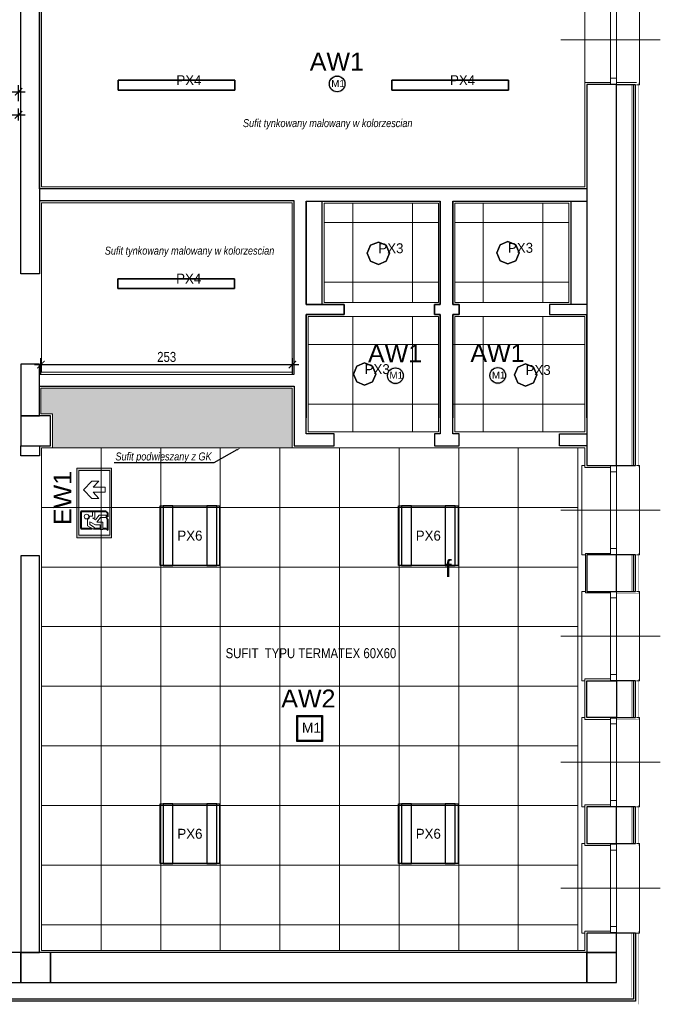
# Model space of a CAD drawing. Header units: millimetres. Extents: x -9038497 to 54128, y -10570064 to 59476.
# Tile 57 of 135: x 40132 to 40777, y 20632 to 21623. Entities that reach past the tile are written whole.
import ezdxf
from ezdxf import colors
from ezdxf.entities.mleader import LeaderData, LeaderLine
from ezdxf.math import Vec2, Vec3

# ---------------------------------------------------------------- set-up
doc = ezdxf.new("R2010")
doc.units = ezdxf.units.MM
doc.header["$LTSCALE"] = 0.8
doc.header["$PDMODE"] = 2
doc.linetypes.add('Dash', pattern=[0.435, 0.3175, -0.1175])
for name, color, linetype, lineweight in [('0 proj_widok widok widok', 7, 'Continuous', 0), ('ocieplenie', 214, 'Continuous', 13), ('Oświetlenie ewakuacyjne', 3, 'Continuous', 20), ('SCIANY', 1, 'Continuous', 30), ('tynk', 252, 'Continuous', 5), ('WW ELEK_OŚW', 1, 'Continuous', 35)]:
    doc.layers.add(name, color=color, linetype=linetype, lineweight=lineweight)
for name, color, linetype in [('Oprawa_03', 2, 'Continuous'), ('Oprawa_04', 2, 'Continuous'), ('Oprawa_06', 2, 'Continuous'), ('Oświetlenie awaryjne', 1, 'Continuous'), ('STOLARKA', 4, 'Continuous'), ('strop podw.', 3, 'Continuous')]:
    doc.layers.add(name, color=color, linetype=linetype)
doc.styles.add('Malanow_1_100', font='isocpeur.ttf')
doc.styles.add('OPIS', font='arial.ttf')
doc.styles.get("Standard").update_dxf_attribs({"font": 'g12f13.shx', "width": 0.8, "height": 10})
doc.styles.add('WYMIAR-50', font='ARIALN.TTF', dxfattribs={"height": 10})
doc.dimstyles.new('SKALA-50', dxfattribs={"dimscale": 5, "dimtxt": 10, "dimasz": 1.5, "dimexe": 1.3, "dimexo": 1.3, "dimgap": 0.5, "dimtad": 1, "dimdec": 1, "dimrnd": 0.5, "dimdsep": 46, "dimtxsty": 'WYMIAR-50', "dimblk": 'ARCHTICK', "dimcen": 1.5, "dimdle": 1.3, "dimadec": 0, "dimazin": 0, "dimtfac": 1, "dimtdec": 1, "dimtix": 1, "dimtmove": 2, "dimatfit": 3, "dimfxl": 2, "dimfxlon": 1, "dimtolj": 1, "dimarcsym": 0})

# ---------------------------------------------------------------- blocks, each defined once
blk = doc.blocks.new('G$C772A7A8F')
at = {"layer": 'STOLARKA', "color": 5, "lineweight": 0}
blk.add_line((100, 45), (0, 45), dxfattribs=at)
for points in [[(24, 0), (21, 0), (21, 90), (24, 90)], [(76, 0), (79, 0), (79, 90), (76, 90)]]:
    blk.add_lwpolyline(points, dxfattribs=at)
for points in [[(56, 89.5), (56, 83.5), (50, 83.5), (50, 89.5)], [(56, 83.5), (56, 6.5), (50, 6.5), (50, 83.5)], [(56, 0.5), (56, 6.5), (50, 6.5), (50, 0.5)]]:
    blk.add_lwpolyline(points, close=True, dxfattribs=at)
blk = doc.blocks.new('*U1927')
at = {"layer": 'Oświetlenie awaryjne'}
h = blk.add_hatch(color=256, dxfattribs=at)
h.paths.add_polyline_path([(-9, 0, 1), (9, 0, 1)])
h.paths.add_polyline_path([(7.88, 0, -1), (-7.88, 0, -1)], flags=16)
blk.add_circle((0, 0), 7.88, dxfattribs=at)
at = {"layer": 'Oświetlenie awaryjne', "width": 42.9792, "attachment_point": 1, "style": 'Malanow_1_100'}
for s, insert, char_height in [('{\\fArial|b0|i0|c238|p34;AW1}', (-27.54, 31.47), 18), ('{\\fArial|b0|i0|c238|p34;M1}', (-5.89, 3.9), 7)]:
    blk.add_mtext(s, dxfattribs=dict(at, insert=insert, char_height=char_height))
blk = doc.blocks.new('*U1936')
for p, q in [((58.75, 4.9), (-58.75, 4.9)), ((-58.75, 4.9), (-58.75, -4.9)), ((-58.75, -4.9), (-58.75, 4.9)), ((-58.75, 4.9), (-58.75, 4.9)), ((-58.75, 4.9), (-58.75, -4.9)), ((58.75, 4.9), (-58.75, 4.9)), ((-58.75, 4.9), (-58.75, 4.9)), ((-58.75, 4.9), (58.75, 4.9)), ((-58.75, -4.9), (-58.75, 4.9)), ((-58.75, 4.9), (58.75, 4.9)), ((58.75, -4.9), (58.75, 4.9)), ((58.75, 4.9), (58.75, 4.9)), ((58.75, 4.9), (58.75, 4.9)), ((58.75, 4.9), (58.75, -4.9)), ((58.75, -4.9), (58.75, 4.9)), ((58.75, 4.9), (58.75, -4.9)), ((-58.75, -4.9), (58.75, -4.9)), ((-58.75, -4.9), (58.75, -4.9)), ((58.75, -4.9), (-58.75, -4.9)), ((-58.75, -4.9), (-58.75, -4.9)), ((-58.75, -4.9), (-58.75, -4.9)), ((58.75, -4.9), (-58.75, -4.9)), ((58.75, -4.9), (58.75, -4.9)), ((58.75, -4.9), (58.75, -4.9))]:
    blk.add_line(p, q)
at = {"layer": 'Oprawa_04', "color": 7}
blk.add_text('PX4', height=10, dxfattribs=at).set_placement((0, 0))
blk = doc.blocks.new('*U1937')
for p, q in [((58.75, 4.9), (-58.75, 4.9)), ((-58.75, 4.9), (-58.75, -4.9)), ((-58.75, -4.9), (-58.75, 4.9)), ((-58.75, 4.9), (-58.75, 4.9)), ((-58.75, 4.9), (-58.75, -4.9)), ((58.75, 4.9), (-58.75, 4.9)), ((-58.75, 4.9), (-58.75, 4.9)), ((-58.75, 4.9), (58.75, 4.9)), ((-58.75, -4.9), (-58.75, 4.9)), ((-58.75, 4.9), (58.75, 4.9)), ((58.75, -4.9), (58.75, 4.9)), ((58.75, 4.9), (58.75, 4.9)), ((58.75, 4.9), (58.75, 4.9)), ((58.75, 4.9), (58.75, -4.9)), ((58.75, -4.9), (58.75, 4.9)), ((58.75, 4.9), (58.75, -4.9)), ((-58.75, -4.9), (58.75, -4.9)), ((-58.75, -4.9), (58.75, -4.9)), ((58.75, -4.9), (-58.75, -4.9)), ((-58.75, -4.9), (-58.75, -4.9)), ((-58.75, -4.9), (-58.75, -4.9)), ((58.75, -4.9), (-58.75, -4.9)), ((58.75, -4.9), (58.75, -4.9)), ((58.75, -4.9), (58.75, -4.9))]:
    blk.add_line(p, q)
at = {"layer": 'Oprawa_04', "color": 7}
blk.add_text('PX4', height=10, dxfattribs=at).set_placement((0, 0))
blk = doc.blocks.new('*U1928')
at = {"layer": 'Oświetlenie awaryjne'}
h = blk.add_hatch(color=256, dxfattribs=at)
h.dxf.hatch_style = 1
h.paths.add_polyline_path([(-13, -13), (13, -13), (13, 13), (-13, 13)])
h.paths.add_polyline_path([(12, 12), (-12, 12), (-12, -12), (12, -12)], flags=16)
for points in [[(-13, 13), (13, 13), (13, -13), (-13, -13)], [(-12, 12), (12, 12), (12, -12), (-12, -12)]]:
    blk.add_lwpolyline(points, close=True, dxfattribs=at)
at = {"layer": 'Oświetlenie awaryjne', "attachment_point": 1, "style": 'Malanow_1_100'}
for s, insert, char_height, width in [('{\\fArial|b0|i0|c238|p34;AW2}', (-28.61, 39.11), 18, 59.6663), ('\\pi5.09754;{\\fArial|b0|i0|c238|p34;M1}', (-13, 5.68), 10, 26)]:
    blk.add_mtext(s, dxfattribs=dict(at, insert=insert, char_height=char_height, width=width))
blk = doc.blocks.new('DG')
at = {"layer": 'Oświetlenie ewakuacyjne', "linetype": 'ByBlock'}
h = blk.add_hatch(color=256, dxfattribs=at)
h.paths.add_polyline_path([(-0.92, 34.23), (69.08, 34.23), (69.08, -0.77), (-0.92, -0.77)])
h.paths.add_polyline_path([(1.54, 32.26), (66.63, 32.26), (66.63, 1.21), (1.54, 1.21)], flags=16)
at = {"layer": 'Oświetlenie ewakuacyjne', "lineweight": 40}
for p, q in [((42.7, 30.38), (59.77, 30.38)), ((42.7, 4.82), (42.7, 30.38)), ((59.77, 30.38), (59.77, 18.95)), ((59.77, 17.11), (59.77, 10.93)), ((42.7, 4.82), (44.51, 3.02)), ((48.13, 3.02), (44.51, 3.02)), ((46.75, 4.39), (48.13, 3.02)), ((49.31, 4.39), (50.69, 3.02)), ((61.58, 3.02), (50.69, 3.02)), ((59.77, 8.22), (59.77, 4.82)), ((59.77, 4.82), (61.58, 3.02))]:
    blk.add_line(p, q, dxfattribs=at)
at = {"layer": 'Oświetlenie ewakuacyjne'}
for p, q in [((12.09, 19.05), (20.78, 27.53)), ((20.78, 27.53), (29.47, 19.05)), ((47.27, 21.68), (47.27, 18.64)), ((57, 23.48), (50.5, 23.49)), ((56.23, 15.6), (53.21, 21.11)), ((53.21, 21.11), (55.91, 21.11)), ((55.91, 21.11), (58.82, 16.48)), ((60.56, 17.65), (57, 23.48)), ((12.09, 12.28), (12.09, 19.05)), ((18.37, 17.8), (12.09, 12.28)), ((18.37, 5.81), (18.37, 17.8)), ((29.47, 12.28), (23.19, 17.8)), ((23.19, 17.8), (23.19, 5.81)), ((29.47, 19.05), (29.47, 12.28)), ((47.27, 18.64), (42.7, 18.64)), ((42.7, 18.64), (42.7, 16.29)), ((42.7, 16.29), (49.38, 16.28)), ((50.94, 15.55), (46.32, 11.89)), ((46.32, 11.89), (46.32, 4.82)), ((48.88, 10.54), (53.52, 13.99)), ((48.88, 4.82), (48.88, 10.54)), ((49.38, 16.28), (49.38, 18.44)), ((49.38, 18.44), (50.94, 15.55)), ((53.52, 13.99), (53.51, 8.22)), ((56.23, 10.93), (56.23, 15.6)), ((60.79, 10.93), (56.23, 10.93)), ((58.82, 16.48), (60.56, 17.65)), ((60.78, 8.22), (60.79, 10.93)), ((23.19, 5.81), (18.37, 5.81)), ((46.32, 4.82), (48.88, 4.82)), ((46.75, 4.39), (49.31, 4.39)), ((53.51, 8.22), (60.78, 8.22))]:
    blk.add_line(p, q, dxfattribs=at)
for points in [[(-0.92, 34.23), (69.08, 34.23), (69.08, -0.77), (-0.92, -0.77)], [(1.54, 32.26), (66.63, 32.26), (66.63, 1.21), (1.54, 1.21)]]:
    blk.add_lwpolyline(points, close=True, dxfattribs=at)
blk.add_circle((47.8, 24.52), 2.34, dxfattribs=at)
blk.add_arc((47.8, 24.52), 2.88, 259.40031, 339.13959, dxfattribs=at)
blk = doc.blocks.new('*U1931')
at = {"layer": 'Oświetlenie ewakuacyjne', "color": 1, "linetype": 'ByBlock', "xscale": -1, "rotation": 359.9999999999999}
blk.add_blockref('DG', (69.08, 0.76), dxfattribs=at)
at = {"layer": 'Oświetlenie ewakuacyjne', "insert": (12.75, 58.46), "char_height": 18, "width": 42.9792, "attachment_point": 1, "style": 'Malanow_1_100'}
blk.add_mtext('{\\fArial|b0|i0|c238|p34;EW1}', dxfattribs=at)
blk = doc.blocks.new('PXF_LIGHTING_SUN_LED')
at = {"layer": 'Oprawa_06'}
for points in [[(-73005.8, -42411.2), (-73005.8, -41811.2), (-72405.8, -41811.2), (-72405.8, -42411.2)], [(-72875.8, -42411.2), (-72875.8, -41811.3), (-72975.8, -41811.3), (-72975.8, -42411.2)], [(-72435.8, -42411.2), (-72435.8, -41811.3), (-72535.8, -41811.3), (-72535.8, -42411.2)]]:
    blk.add_lwpolyline(points, close=True, dxfattribs=at)
at = {"layer": 'Oprawa_06', "color": 7}
blk.add_text('PX6', height=100, dxfattribs=at).set_placement((-72831.6, -42162))
blk = doc.blocks.new('*U1935')
for p, q in [((-7.95, 7.95), (0, 11.25)), ((0, 11.25), (-7.95, 7.95)), ((0, 11.25), (-7.95, 7.95)), ((-7.95, 7.95), (0, 11.25)), ((0, 11.25), (7.95, 7.95)), ((7.95, 7.95), (0, 11.25)), ((0, 11.25), (0, 11.25)), ((7.95, 7.95), (0, 11.25)), ((0, 11.25), (0, 11.25)), ((0, 11.25), (7.95, 7.95)), ((-11.25, 0), (-7.95, 7.95)), ((-7.95, 7.95), (-11.25, 0)), ((-7.95, 7.95), (-11.25, 0)), ((-11.25, 0), (-7.95, 7.95)), ((-7.95, -7.95), (-11.25, 0)), ((-11.25, 0), (-7.95, -7.95)), ((-11.25, 0), (-11.25, 0)), ((-11.25, 0), (-7.95, -7.95)), ((-7.95, -7.95), (-11.25, 0)), ((-11.25, 0), (-11.25, 0)), ((-7.95, 7.95), (-7.95, 7.95)), ((-7.95, 7.95), (-7.95, 7.95)), ((7.95, 7.95), (11.25, 0)), ((11.25, 0), (7.95, 7.95)), ((7.95, 7.95), (7.95, 7.95)), ((11.25, 0), (7.95, 7.95)), ((7.95, 7.95), (7.95, 7.95)), ((7.95, 7.95), (11.25, 0)), ((11.25, 0), (7.95, -7.95)), ((7.95, -7.95), (11.25, 0)), ((7.95, -7.95), (11.25, 0)), ((11.25, 0), (7.95, -7.95)), ((11.25, 0), (11.25, 0)), ((11.25, 0), (11.25, 0)), ((0, -11.25), (-7.95, -7.95)), ((-7.95, -7.95), (0, -11.25)), ((-7.95, -7.95), (-7.95, -7.95)), ((-7.95, -7.95), (0, -11.25)), ((0, -11.25), (-7.95, -7.95)), ((-7.95, -7.95), (-7.95, -7.95)), ((7.95, -7.95), (0, -11.25)), ((0, -11.25), (7.95, -7.95)), ((0, -11.25), (7.95, -7.95)), ((7.95, -7.95), (0, -11.25)), ((7.95, -7.95), (7.95, -7.95)), ((7.95, -7.95), (7.95, -7.95)), ((0, -11.25), (0, -11.25)), ((0, -11.25), (0, -11.25))]:
    blk.add_line(p, q)
at = {"layer": 'Oprawa_03', "color": 7}
blk.add_text('PX3', height=10, dxfattribs=at).set_placement((0, 0))
blk = doc.blocks.new('_ArchTick')
at = {"color": 0, "linetype": 'ByBlock', "const_width": 0.15}
blk.add_lwpolyline([(-0.5, -0.5), (0.5, 0.5)], dxfattribs=at)
blk = doc.blocks.new('*D2510')
at = {"layer": '0 proj_widok widok widok', "color": 0, "lineweight": -2, "ltscale": 0.8, "transparency": 16777216}
for p, q in [((40152.96, 21265.81), (40152.96, 21282.31)), ((40406.1, 21265.81), (40406.1, 21282.31)), ((40146.46, 21275.81), (40412.6, 21275.81))]:
    blk.add_line(p, q, dxfattribs=at)
at = {"layer": 'Defpoints', "color": 0, "lineweight": 0, "ltscale": 0.8, "transparency": 16777216}
for p in [(40406.1, 21275.81), (40152.96, 21256.65), (40406.1, 21256.33)]:
    blk.add_point(p, dxfattribs=at)
at = {"layer": '0 proj_widok widok widok', "color": 0, "lineweight": -2, "ltscale": 0.8, "transparency": 16777216, "xscale": 7.5, "yscale": 7.5, "zscale": 7.5, "rotation": 180}
blk.add_blockref('_ArchTick', (40152.96, 21275.81), dxfattribs=at)
at = {"layer": '0 proj_widok widok widok', "color": 0, "lineweight": -2, "ltscale": 0.8, "transparency": 16777216, "xscale": 7.5, "yscale": 7.5, "zscale": 7.5}
blk.add_blockref('_ArchTick', (40406.1, 21275.81), dxfattribs=at)
at = {"layer": '0 proj_widok widok widok', "color": 0, "lineweight": 0, "ltscale": 0.8, "transparency": 16777216, "insert": (40279.53, 21283.41), "char_height": 10, "attachment_point": 5, "style": 'WYMIAR-50'}
blk.add_mtext('\\A1;253', dxfattribs=at)
blk = doc.blocks.new('*D2347')
at = {"layer": '0 proj_widok widok widok', "color": 0, "lineweight": -2, "ltscale": 0.8, "transparency": 16777216}
for p, q in [((40064.74, 21521.29), (40064.74, 21533.58)), ((40130.43, 21521.29), (40130.43, 21533.58)), ((40058.24, 21527.08), (40136.93, 21527.08))]:
    blk.add_line(p, q, dxfattribs=at)
at = {"layer": 'Defpoints', "color": 0, "lineweight": 0, "ltscale": 0.8, "transparency": 16777216}
for p in [(40130.43, 21527.08), (40064.74, 21514.79), (40130.43, 21514.79)]:
    blk.add_point(p, dxfattribs=at)
at = {"layer": '0 proj_widok widok widok', "color": 0, "lineweight": -2, "ltscale": 0.8, "transparency": 16777216, "xscale": 7.5, "yscale": 7.5, "zscale": 7.5, "rotation": 180}
blk.add_blockref('_ArchTick', (40064.74, 21527.08), dxfattribs=at)
at = {"layer": '0 proj_widok widok widok', "color": 0, "lineweight": -2, "ltscale": 0.8, "transparency": 16777216, "xscale": 7.5, "yscale": 7.5, "zscale": 7.5}
blk.add_blockref('_ArchTick', (40130.43, 21527.08), dxfattribs=at)
at = {"layer": '0 proj_widok widok widok', "color": 0, "lineweight": 0, "ltscale": 0.8, "transparency": 16777216, "insert": (40097.59, 21534.68), "char_height": 10, "attachment_point": 5, "style": 'WYMIAR-50'}
blk.add_mtext('\\A1;65.5', dxfattribs=at)
blk = doc.blocks.new('*D2348')
at = {"layer": '0 proj_widok widok widok', "color": 0, "lineweight": -2, "ltscale": 0.8, "transparency": 16777216}
for p, q in [((39941.84, 21550.3), (40136.93, 21550.3)), ((39948.34, 21540.84), (39948.34, 21556.8)), ((40130.43, 21540.84), (40130.43, 21556.8))]:
    blk.add_line(p, q, dxfattribs=at)
at = {"layer": 'Defpoints', "color": 0, "lineweight": 0, "ltscale": 0.8, "transparency": 16777216}
for p in [(40130.43, 21550.3), (39948.34, 21534.34), (40130.43, 21534.34)]:
    blk.add_point(p, dxfattribs=at)
at = {"layer": '0 proj_widok widok widok', "color": 0, "lineweight": -2, "ltscale": 0.8, "transparency": 16777216, "xscale": 7.5, "yscale": 7.5, "zscale": 7.5, "rotation": 180}
blk.add_blockref('_ArchTick', (39948.34, 21550.3), dxfattribs=at)
at = {"layer": '0 proj_widok widok widok', "color": 0, "lineweight": -2, "ltscale": 0.8, "transparency": 16777216, "xscale": 7.5, "yscale": 7.5, "zscale": 7.5}
blk.add_blockref('_ArchTick', (40130.43, 21550.3), dxfattribs=at)
at = {"layer": '0 proj_widok widok widok', "color": 0, "lineweight": 0, "ltscale": 0.8, "transparency": 16777216, "insert": (40039.38, 21557.91), "char_height": 10, "attachment_point": 5, "style": 'WYMIAR-50'}
blk.add_mtext('\\A1;182', dxfattribs=at)

msp = doc.modelspace()

# ---------------------------------------------------------------- hatches: boundary and pattern name
at = {"layer": '0 proj_widok widok widok', "lineweight": 0, "true_color": 0x939598, "transparency": 33554687}
h = msp.add_hatch(color=252, dxfattribs=at)
h.dxf.hatch_style = 1
h.paths.add_polyline_path([(40152.96, 21252.08), (40152.96, 21226.08), (40164.46, 21226.08), (40164.46, 21192.08), (40406.04, 21192.08), (40406.04, 21252.08)])

# ---------------------------------------------------------------- linework, layer by layer
at = {"lineweight": 0, "ltscale": 40}
msp.add_line((40732.54, 21559.43), (40752.54, 21559.43), dxfattribs=at)
msp.add_lwpolyline([(40702.54, 21206.08), (40674.93, 21206.08), (40674.93, 21194.91)], dxfattribs=at)
at = {"layer": '0 proj_widok widok widok', "lineweight": 0}
for p, q in [((40466.89, 21438.21), (40466.89, 21338.21)), ((40526.89, 21438.21), (40526.89, 21338.21)), ((40598.32, 21438.21), (40598.32, 21338.21)), ((40658.32, 21438.21), (40658.32, 21338.21)), ((40552.8, 21418.8), (40437.97, 21418.8)), ((40684.23, 21418.8), (40569.39, 21418.8)), ((40552.8, 21358.8), (40437.97, 21358.8)), ((40684.23, 21358.8), (40569.39, 21358.8)), ((40466.89, 21323.69), (40466.89, 21208.08)), ((40526.89, 21323.69), (40526.89, 21208.08)), ((40598.32, 21323.69), (40598.32, 21208.08)), ((40658.32, 21323.69), (40658.32, 21208.08)), ((40552.87, 21295.9), (40421.87, 21295.9)), ((40699.78, 21295.9), (40568.78, 21295.9)), ((40552.87, 21235.9), (40421.87, 21235.9)), ((40699.78, 21235.9), (40568.78, 21235.9)), ((40406.02, 21192.08), (40164.45, 21192.08)), ((40213.54, 21192.08), (40213.54, 20686.08)), ((40273.54, 21192.08), (40273.54, 20686.08)), ((40333.54, 21192.08), (40333.54, 20686.08)), ((40393.54, 21192.08), (40393.54, 20686.08)), ((40453.54, 21192.08), (40453.54, 20686.08)), ((40513.54, 21192.08), (40513.54, 20686.08)), ((40573.54, 21192.08), (40573.54, 20686.08)), ((40633.54, 21192.08), (40633.54, 20686.08)), ((40693.54, 21192.08), (40693.54, 20686.08)), ((40693.54, 21132.08), (40153.54, 21132.08)), ((40693.54, 21072.08), (40153.54, 21072.08)), ((40693.54, 21012.08), (40153.54, 21012.08)), ((40693.54, 20952.08), (40153.54, 20952.08)), ((40693.54, 20892.08), (40153.54, 20892.08)), ((40693.54, 20832.08), (40153.54, 20832.08)), ((40693.54, 20772.08), (40153.54, 20772.08)), ((40693.54, 20712.08), (40153.54, 20712.08))]:
    msp.add_line(p, q, dxfattribs=at)
at = {"layer": 'ocieplenie', "lineweight": 0, "ltscale": 40}
for points, const_width in [([(40732.54, 21172.33), (40754.54, 21172.33), (40754.54, 21559.4), (40732.54, 21559.4)], 0.1), ([(40732.54, 21174.33), (40747.54, 21174.33), (40747.54, 21557.4), (40732.54, 21557.4)], 0.2), ([(40732.54, 21047.46), (40747.54, 21047.46), (40747.54, 21084.29), (40732.54, 21084.29)], 0.2), ([(40732.54, 21045.46), (40754.54, 21045.46), (40754.54, 21086.29), (40732.54, 21086.29)], 0.1), ([(40732.54, 20920.63), (40747.54, 20920.63), (40747.54, 20957.46), (40732.54, 20957.46)], 0.2), ([(40732.54, 20918.63), (40754.54, 20918.63), (40754.54, 20959.46), (40732.54, 20959.46)], 0.1), ([(40732.54, 20793.79), (40747.54, 20793.79), (40747.54, 20830.63), (40732.54, 20830.63)], 0.2), ([(40732.54, 20791.79), (40754.54, 20791.79), (40754.54, 20832.63), (40732.54, 20832.63)], 0.1), ([(40732.54, 20705.89), (40754.54, 20705.89), (40754.54, 20632.14), (39945.12, 20632.14), (39945.12, 20642.14)], 0.1)]:
    msp.add_lwpolyline(points, dxfattribs=dict(at, const_width=const_width))
at = {"layer": 'ocieplenie', "lineweight": -3, "ltscale": 40}
for points in [[(40732.54, 21174.33), (40751.54, 21174.33), (40751.54, 21557.4), (40732.54, 21557.4)], [(40732.61, 21174.33), (40749.54, 21174.33), (40749.54, 21557.4), (40732.54, 21557.4)], [(40732.54, 21047.46), (40751.54, 21047.46), (40751.54, 21084.29), (40732.54, 21084.29)], [(40732.61, 21047.46), (40749.54, 21047.46), (40749.54, 21084.29), (40732.54, 21084.29)], [(40732.54, 20920.63), (40751.54, 20920.63), (40751.54, 20957.46), (40732.54, 20957.46)], [(40732.61, 20920.63), (40749.54, 20920.63), (40749.54, 20957.46), (40732.54, 20957.46)], [(40732.54, 20793.79), (40751.54, 20793.79), (40751.54, 20830.63), (40732.54, 20830.63)], [(40732.61, 20793.79), (40749.54, 20793.79), (40749.54, 20830.63), (40732.54, 20830.63)], [(40732.54, 20703.89), (40749.54, 20703.89), (40749.54, 20637.14), (39947.12, 20637.14), (39947.12, 20654.14)], [(40732.54, 20703.89), (40751.54, 20703.89), (40751.54, 20635.14), (39947.12, 20635.14), (39947.12, 20654.14)]]:
    msp.add_lwpolyline(points, dxfattribs=at)
at = {"layer": 'ocieplenie', "lineweight": 0, "ltscale": 40}
msp.add_lwpolyline([(40732.54, 20703.89, 0.2, 0.2, 0), (40747.54, 20703.89, 0.2, 0.2, 0), (40747.54, 20639.14, 0.2, 0.2, 0), (39947.12, 20639.14, 0.2, 0.2, 0), (39947.12, 20654.14, 0.2, 0.2, 0)], format="xyseb", dxfattribs=at)
at = {"layer": 'SCIANY', "ltscale": 40}
for p, q in [((40132.54, 21367.08), (40132.54, 21683.08)), ((40151.54, 21661.08), (40151.54, 21367.01)), ((40151.54, 21452.47), (40151.54, 21661.08)), ((40702.54, 21557.43), (40702.54, 21224.08)), ((40702.61, 21557.43), (40702.54, 21452.47)), ((40732.54, 21557.43), (40702.61, 21557.43)), ((40732.54, 21224.08), (40732.54, 21557.43)), ((40702.54, 21452.47), (40151.54, 21452.47)), ((40408.04, 21440.47), (40151.54, 21440.47)), ((40151.54, 21440.47), (40151.54, 21367.08)), ((40408.04, 21266.08), (40408.04, 21440.47)), ((40408.04, 21408.34), (40408.04, 21440.47)), ((40420.04, 21440.21), (40420.04, 21336.21)), ((40420.04, 21336.21), (40420.04, 21440.21)), ((40420.04, 21440.21), (40555.04, 21440.21)), ((40435.94, 21336.21), (40435.94, 21440.21)), ((40555.04, 21336.21), (40555.04, 21440.21)), ((40555.04, 21440.21), (40555.04, 21336.21)), ((40567.54, 21440.21), (40567.54, 21336.21)), ((40567.54, 21336.21), (40567.54, 21440.21)), ((40567.54, 21440.21), (40702.54, 21440.21)), ((40686.37, 21440.21), (40686.37, 21336.21)), ((40151.54, 21367.08), (40132.54, 21367.08)), ((40420.04, 21336.21), (40458.14, 21336.21)), ((40458.14, 21336.21), (40420.04, 21336.21)), ((40458.14, 21336.21), (40458.14, 21326.21)), ((40458.14, 21326.21), (40458.14, 21336.21)), ((40549.14, 21326.21), (40549.14, 21336.21)), ((40549.14, 21336.21), (40555.04, 21336.21)), ((40555.04, 21336.21), (40549.14, 21336.21)), ((40549.14, 21336.21), (40549.14, 21326.21)), ((40567.54, 21336.21), (40573.93, 21336.21)), ((40573.93, 21336.21), (40567.54, 21336.21)), ((40573.93, 21336.21), (40573.93, 21326.21)), ((40573.93, 21326.21), (40573.93, 21336.21)), ((40702.54, 21336.21), (40664.93, 21336.21)), ((40664.93, 21336.21), (40664.93, 21326.21)), ((40458.14, 21326.21), (40420.04, 21326.21)), ((40420.04, 21326.21), (40420.04, 21222.21)), ((40420.04, 21206.08), (40420.04, 21326.21)), ((40420.04, 21326.21), (40458.14, 21326.21)), ((40555.04, 21326.21), (40549.14, 21326.21)), ((40549.14, 21326.21), (40555.04, 21326.21)), ((40555.04, 21222.21), (40555.04, 21326.21)), ((40555.04, 21326.21), (40555.04, 21206.08)), ((40573.93, 21326.21), (40567.54, 21326.21)), ((40567.54, 21326.21), (40567.54, 21222.21)), ((40567.54, 21206.08), (40567.54, 21326.21)), ((40567.54, 21326.21), (40573.93, 21326.21)), ((40664.93, 21326.21), (40702.54, 21326.21)), ((40702.54, 21222.21), (40702.54, 21326.21)), ((40151.54, 21276.08), (40132.54, 21276.08)), ((40132.54, 21276.08), (40132.54, 21224.08)), ((40151.54, 21224.08), (40151.54, 21276.08)), ((40151.54, 21265.71), (40408.04, 21266.08)), ((40151.54, 21254.08), (40408.04, 21254.08)), ((40408.04, 21254.08), (40408.04, 21194.08)), ((40162.54, 21224.08), (40132.54, 21224.08)), ((40132.54, 21224.08), (40132.54, 21194.08)), ((40132.54, 21224.08), (40151.54, 21224.08)), ((40162.54, 21194.08), (40162.54, 21224.08)), ((40702.54, 21224.08), (40702.54, 21194.08)), ((40732.54, 21194.08), (40732.54, 21224.08)), ((40448.14, 21206.08), (40420.04, 21206.08)), ((40448.14, 21194.08), (40448.14, 21206.08)), ((40555.04, 21206.08), (40549.14, 21206.08)), ((40549.14, 21206.08), (40549.14, 21194.08)), ((40573.93, 21206.08), (40567.54, 21206.08)), ((40573.93, 21194.08), (40573.93, 21206.08)), ((40674.93, 21194.08), (40674.93, 21206.08)), ((40674.93, 21206.08), (40702.54, 21206.08)), ((40132.54, 21194.08), (40162.54, 21194.08)), ((40132.54, 21184.08), (40132.54, 21194.08)), ((40151.54, 21194.08), (40151.54, 21184.08)), ((40408.04, 21194.08), (40448.14, 21194.08)), ((40549.14, 21194.08), (40573.93, 21194.08)), ((40702.54, 21194.08), (40674.93, 21194.08)), ((40702.54, 21194.08), (40702.54, 21174.33)), ((40732.54, 21174.33), (40732.54, 21194.08)), ((40151.54, 21184.08), (40132.54, 21184.08)), ((40702.54, 21174.33), (40732.54, 21174.33)), ((40151.54, 21083.23), (40132.54, 21083.23)), ((40132.54, 21083.23), (40132.54, 20684.08)), ((40151.54, 20684.08), (40151.54, 21083.23)), ((40732.54, 21084.33), (40702.54, 21084.33)), ((40702.54, 21084.33), (40702.54, 21047.5)), ((40732.54, 21047.5), (40732.54, 21084.33)), ((40702.54, 21047.5), (40732.54, 21047.5)), ((40702.54, 20957.5), (40732.54, 20957.5)), ((40702.54, 20920.66), (40702.54, 20957.5)), ((40732.54, 20957.5), (40732.54, 20920.66)), ((40732.54, 20920.66), (40702.54, 20920.66)), ((40732.54, 20830.66), (40702.54, 20830.66)), ((40702.54, 20830.66), (40702.54, 20793.83)), ((40732.54, 20793.83), (40732.54, 20830.66)), ((40702.54, 20793.83), (40732.54, 20793.83)), ((40732.54, 20703.83), (40702.54, 20703.83)), ((40702.54, 20703.83), (40702.54, 20684.08)), ((40732.54, 20684.08), (40732.54, 20703.83)), ((40132.54, 20684.08), (39947.12, 20684.08)), ((40162.54, 20684.08), (40132.54, 20684.08)), ((40132.54, 20684.08), (40132.54, 20654.08)), ((40132.54, 20654.08), (40132.54, 20684.08)), ((40132.54, 20684.08), (40151.54, 20684.08)), ((40162.54, 20654.08), (40162.54, 20684.08)), ((40702.54, 20684.08), (40162.54, 20684.08)), ((40162.54, 20684.08), (40162.54, 20654.08)), ((40732.54, 20684.08), (40702.54, 20684.08)), ((40702.54, 20684.08), (40702.54, 20654.08)), ((40702.54, 20654.08), (40702.54, 20684.08)), ((40702.54, 20684.08), (40732.54, 20684.08)), ((40732.54, 20654.08), (40732.54, 20684.08)), ((39947.12, 20654.08), (40132.54, 20654.08)), ((40132.54, 20654.08), (40162.54, 20654.08)), ((40162.54, 20654.08), (40702.54, 20654.08)), ((40702.54, 20654.08), (40732.54, 20654.08))]:
    msp.add_line(p, q, dxfattribs=at)
at = {"layer": 'STOLARKA', "color": 5, "lineweight": 0}
msp.add_line((40776.54, 21602.4), (40676.54, 21602.4), dxfattribs=at)
msp.add_lwpolyline([(40752.54, 21557.4), (40755.54, 21557.4), (40755.54, 21647.4), (40752.54, 21647.4)], dxfattribs=at)
for points in [[(40732.54, 21640.9), (40732.54, 21563.9), (40726.54, 21563.9), (40726.54, 21640.9)], [(40732.54, 21557.9), (40732.54, 21563.9), (40726.54, 21563.9), (40726.54, 21557.9)]]:
    msp.add_lwpolyline(points, close=True, dxfattribs=at)
at = {"layer": 'strop podw.', "linetype": 'Dash', "lineweight": 0}
for p, q in [((40567.63, 21299.14), (40567.54, 21299.14)), ((40408.04, 21239.14), (40408.04, 21239.14)), ((40567.57, 21239.14), (40567.54, 21239.14))]:
    msp.add_line(p, q, dxfattribs=at)
at = {"layer": 'tynk', "lineweight": 0, "ltscale": 40}
for p, q in [((40153.54, 21659.07), (40153.54, 21454.47)), ((40700.54, 21454.47), (40700.54, 21659.08)), ((40700.54, 21559.43), (40726.54, 21559.43)), ((40153.54, 21454.47), (40700.54, 21454.47)), ((40406.04, 21438.47), (40153.54, 21438.47)), ((40153.54, 21438.47), (40153.54, 21268.08)), ((40406.04, 21268.08), (40406.04, 21438.47)), ((40553.04, 21438.21), (40437.94, 21438.21)), ((40437.94, 21438.21), (40437.94, 21338.21)), ((40553.04, 21338.21), (40553.04, 21438.21)), ((40684.37, 21438.21), (40569.54, 21438.21)), ((40569.54, 21438.21), (40569.54, 21338.21)), ((40684.37, 21338.21), (40684.37, 21438.21)), ((40437.94, 21338.21), (40553.04, 21338.21)), ((40569.54, 21338.21), (40684.37, 21338.21)), ((40553.04, 21324.21), (40422.04, 21324.21)), ((40422.04, 21324.21), (40422.04, 21208.08)), ((40553.04, 21208.08), (40553.04, 21324.21)), ((40700.54, 21324.21), (40569.54, 21324.21)), ((40569.54, 21324.21), (40569.54, 21208.08)), ((40700.54, 21208.08), (40700.54, 21324.21)), ((40153.54, 21268.08), (40406.04, 21268.08)), ((40406.04, 21252.08), (40152.96, 21252.08)), ((40152.96, 21252.08), (40152.96, 21226.08)), ((40406.04, 21192.08), (40406.04, 21252.08)), ((40152.96, 21226.08), (40164.46, 21226.08)), ((40164.46, 21226.08), (40164.46, 21192.08)), ((40422.04, 21208.08), (40553.04, 21208.08)), ((40569.54, 21208.08), (40700.54, 21208.08)), ((40164.46, 21192.08), (40153.54, 21192.08)), ((40153.54, 21192.08), (40153.54, 20686.08)), ((40700.54, 21192.08), (40406.04, 21192.08)), ((40700.54, 21172.33), (40700.54, 21192.08)), ((40726.54, 21172.33), (40700.54, 21172.33)), ((40700.54, 20686.08), (40700.54, 20705.83)), ((40700.54, 20705.83), (40726.54, 20705.83)), ((40153.54, 20686.08), (40700.54, 20686.08))]:
    msp.add_line(p, q, dxfattribs=at)
for points in [[(40726.54, 21085.83), (40701.04, 21085.83), (40701.04, 21046), (40726.54, 21046)], [(40726.54, 20918.66), (40700.54, 20918.66), (40700.54, 20959.5), (40726.54, 20959.5)], [(40726.54, 20791.83), (40700.54, 20791.83), (40700.54, 20832.66), (40726.54, 20832.66)]]:
    msp.add_lwpolyline(points, dxfattribs=at)

# ---------------------------------------------------------------- block references
at = {"lineweight": 0, "ltscale": 40}
for p in [(40676.54, 21084.33), (40676.54, 20957.5), (40676.54, 20830.66), (40676.54, 20703.83)]:
    msp.add_blockref('G$C772A7A8F', p, dxfattribs=at)
at = {"layer": 'Oprawa_03'}
for p in [(40623.15, 21388.25), (40492.67, 21387.82), (40478.86, 21266.19), (40640.91, 21265.37)]:
    msp.add_blockref('*U1935', p, dxfattribs=at)
at = {"layer": 'Oprawa_04'}
for name, p in [('*U1936', (40289.31, 21556.91, -1)), ('*U1937', (40564.81, 21556.91, -1)), ('*U1936', (40289.07, 21357.26, -1))]:
    msp.add_blockref(name, p, dxfattribs=at)
at = {"layer": 'Oprawa_06', "xscale": 0.1, "yscale": 0.1, "zscale": 0.1}
for p in [(47573.46, 25314.87), (47813.46, 25314.87), (47573.46, 25014.87), (47813.46, 25014.87)]:
    msp.add_blockref('PXF_LIGHTING_SUN_LED', p, dxfattribs=at)
at = {"layer": 'Oświetlenie awaryjne'}
for name, p in [('*U1927', (40451.18, 21558.16)), ('*U1927', (40509.8, 21264.58)), ('*U1927', (40612.88, 21264.85)), ('*U1928', (40423.56, 20909.67, 10.25))]:
    msp.add_blockref(name, p, dxfattribs=at)
at = {"layer": 'Oświetlenie ewakuacyjne', "linetype": 'ByBlock', "rotation": 90}
msp.add_blockref('*U1931', (40224.12, 21101.55), dxfattribs=at)

# ---------------------------------------------------------------- texts
at = {"layer": '0 proj_widok widok widok', "lineweight": 0, "ltscale": 0.8, "char_height": 8, "attachment_point": 3, "style": 'WYMIAR-50'}
for s, width, insert in [('{\\fArial Narrow|b0|i1|c238|p34;Sufit tynkowany malowany w kolorzescian}', 208.3475, (40526.99, 21522.72)), ('{\\fArial Narrow|b0|i1|c238|p34;Sufit tynkowany malowany w kolorzescian}', 208.3475, (40387.88, 21394.41)), ('{\\fArial Narrow|b0|i1|c238|p34;Sufit podwieszany z GK}', 105.3618, (40324.75, 21187.32))]:
    msp.add_mtext_dynamic_manual_height_columns(s, width=width, gutter_width=50, heights=[0], dxfattribs=dict(at, insert=insert))
at = {"layer": '0 proj_widok widok widok', "lineweight": 0, "insert": (40510.71, 20990.38), "char_height": 10, "attachment_point": 3, "style": 'WYMIAR-50'}
msp.add_mtext_dynamic_manual_height_columns('SUFIT  TYPU TERMATEX 60X60', width=176.323, gutter_width=50, heights=[0], dxfattribs=at)
at = {"layer": 'WW ELEK_OŚW', "color": 0, "lineweight": 9, "style": 'OPIS'}
msp.add_text('f', height=17.5, dxfattribs=at).set_placement((40559.68, 21061.9))

# ---------------------------------------------------------------- dimensions: what is measured, and where the dimension line sits
at = {"layer": '0 proj_widok widok widok', "lineweight": 0, "ltscale": 0.8}
for base, p1, p2, picture, middle in [((40130.43, 21550.3), (39948.34, 21534.34), (40130.43, 21534.34), '*D2348', (40039.38, 21557.91)), ((40130.43, 21527.08), (40064.74, 21514.79), (40130.43, 21514.79), '*D2347', (40097.59, 21534.68)), ((40406.1, 21275.81), (40152.96, 21256.65), (40406.1, 21256.33), '*D2510', (40279.53, 21283.41))]:
    dim = msp.add_linear_dim(base=base, p1=p1, p2=p2, dimstyle='SKALA-50', dxfattribs=at)
    dim.commit()
    dim.dimension.update_dxf_attribs({"geometry": picture, "text_midpoint": middle})

# ---------------------------------------------------------------- leaders
at = {"layer": '0 proj_widok widok widok', "lineweight": 0}
ml = msp.add_multileader_mtext('Standard', dxfattribs=at)
ml.set_content('', color=256)
ml.set_leader_properties()
ml.build(insert=Vec2(0, 0))
ml.multileader.update_dxf_attribs({"text_right_attachment_type": 6, "dogleg_length": 0.36})
ctx = ml.context
ctx.base_point, ctx.plane_origin = Vec3(40224.73, 21178.92), Vec3(40353.7, 21191.79)
ctx.right_attachment, ctx.text_align_type = 6, 2
notes = []
notes.append((ctx, [(0, (1, 1, 0), (40326.98, 21176.92), (-1, 0), 98.26, [(0, [(40353.7, 21191.79)], 0, [])])]))
ctx.mtext.insert, ctx.mtext.alignment, ctx.mtext.flow_direction = Vec3(40226.73, 21180.92), 3, 5
for ctx, leaders in notes:
    for number, flags, end, landing, length, lines in leaders:
        leader = LeaderData()
        leader.index, (leader.has_last_leader_line, leader.has_dogleg_vector, leader.attachment_direction) = number, flags
        leader.last_leader_point, leader.dogleg_vector, leader.dogleg_length = Vec3(end), Vec3(landing), length
        for number, points, colour, breaks in lines:
            line = LeaderLine()
            line.index, line.vertices, line.color, line.breaks = number, Vec3.list(points), colors.encode_raw_color(colour), breaks
            leader.lines.append(line)
        ctx.leaders.append(leader)

doc.saveas('drawing.dxf')
